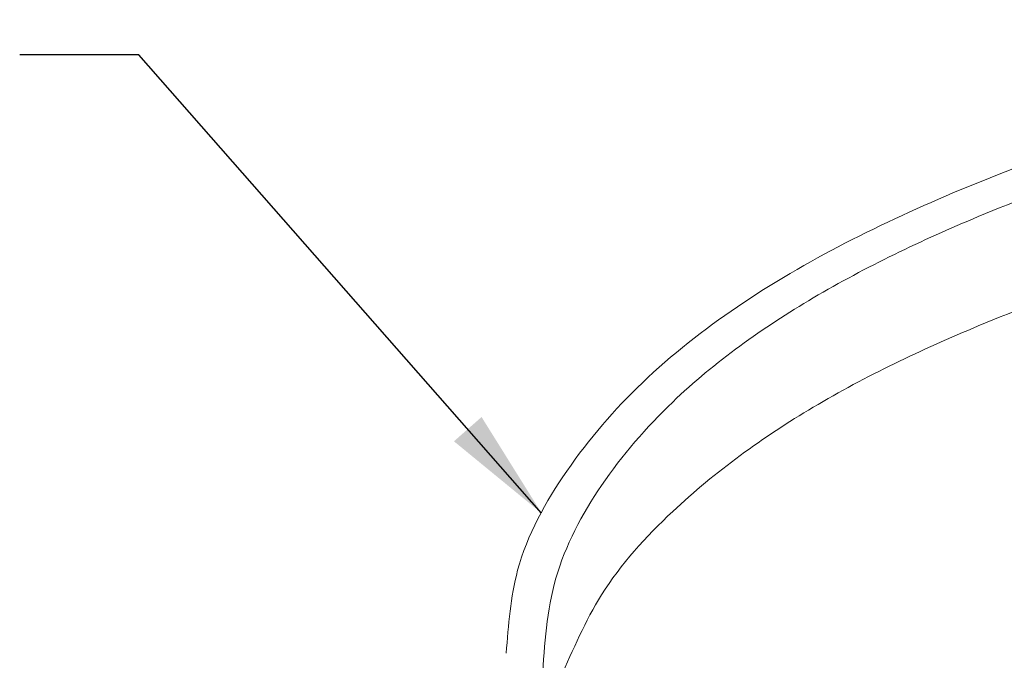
# Paper-space layout 'Sheet1' of a CAD drawing. Header units: millimetres. Extents: x 0 to 4318, y 0 to 2794.
# Tile 17 of 69: x 767 to 977, y 1523 to 1659. Entities that reach past the tile are written whole.
import ezdxf

# ---------------------------------------------------------------- set-up
doc = ezdxf.new("R2010")
doc.units = ezdxf.units.MM
doc.header["$LTSCALE"] = 5
doc.dimstyles.new('SLDDIMSTYLE4', dxfattribs={"dimtxt": 0, "dimasz": 23.8125, "dimexe": 0, "dimexo": 0.0625, "dimgap": 0, "dimtad": 0, "dimtih": 1, "dimtoh": 1, "dimdec": 0, "dimrnd": 1e-09, "dimzin": 0, "dimdsep": 46, "dimtxsty": 'Standard', "dimsah": 1, "dimcen": 0.09, "dimadec": 0, "dimazin": 0, "dimtfac": 23.8125, "dimtdec": 0, "dimtofl": 0, "dimtmove": 0, "dimatfit": 3, "dimfxl": 1, "dimfrac": 2, "dimtolj": 1, "dimtzin": 0, "dimarcsym": 0})

psp = doc.layouts.new('Sheet1')

# ---------------------------------------------------------------- linework, layer by layer
at = {"color": 7, "linetype": 'Continuous', "lineweight": 15}
for points, knots in [([(870.78, 1524.62), (871.23, 1530.6), (872.28, 1544.48), (883.28, 1564.29), (899.47, 1583.04), (919.87, 1599.02), (942.85, 1612.33), (975.8, 1627.39), (1019.46, 1642.23), (1074.2, 1654.57), (1130.86, 1659.64), (1187.89, 1659.11), (1244.2, 1651.99), (1289.51, 1639.96), (1324.59, 1628.02), (1349.52, 1616.75), (1372.01, 1602.35), (1390.36, 1584.54), (1404.46, 1564.29), (1408.53, 1548.97), (1410.51, 1541.5)], [0, 0, 0, 0, 0.027923, 0.064871, 0.103678, 0.144233, 0.185928, 0.228331, 0.31438, 0.402255, 0.491497, 0.581229, 0.669979, 0.757567, 0.801165, 0.844122, 0.885914, 0.925962, 0.963892, 1, 1, 1, 1]), ([(878.48, 1519.27), (878.94, 1526.5), (879.88, 1541.11), (890.67, 1561.23), (908.76, 1582.11), (936.2, 1601.56), (975.43, 1620.23), (1022.15, 1636.14), (1075.64, 1648.26), (1131.04, 1653.23), (1186.8, 1652.75), (1241.89, 1645.83), (1286.17, 1634.09), (1320.28, 1622.48), (1344.25, 1611.73), (1365.67, 1598.07), (1383.04, 1581.28), (1396.35, 1562.27), (1400.22, 1547.89), (1402.1, 1540.91)], [0, 0, 0, 0, 0.034622, 0.070067, 0.107695, 0.167709, 0.230839, 0.317353, 0.405729, 0.495324, 0.585561, 0.674866, 0.762892, 0.806532, 0.848937, 0.889638, 0.928535, 0.965273, 1, 1, 1, 1]), ([(882.37, 1519.36), (884.99, 1525.42), (890.7, 1538.68), (908.99, 1558.76), (936.12, 1578.31), (975.46, 1596.95), (1022.14, 1612.87), (1075.64, 1624.99), (1131.04, 1629.95), (1186.8, 1629.47), (1241.89, 1622.55), (1286.17, 1610.81), (1320.28, 1599.21), (1344.25, 1588.45), (1365.67, 1574.79), (1383.04, 1558.01), (1396.35, 1538.99), (1400.22, 1524.62), (1402.1, 1517.63)], [0, 0, 0, 0, 0.032996, 0.072123, 0.13453, 0.200177, 0.290139, 0.382039, 0.475205, 0.56904, 0.661905, 0.75344, 0.798819, 0.842915, 0.885239, 0.925686, 0.963889, 1, 1, 1, 1])]:
    psp.add_open_spline(points, degree=3, knots=knots, dxfattribs=at)

# ---------------------------------------------------------------- leaders
at = {"color": 7, "linetype": 'Continuous', "lineweight": 0}
psp.add_leader([(878.31, 1554.43), (792.59, 1651.98), (767.19, 1651.98)], dimstyle='SLDDIMSTYLE4', dxfattribs=at)

doc.saveas('drawing.dxf')
